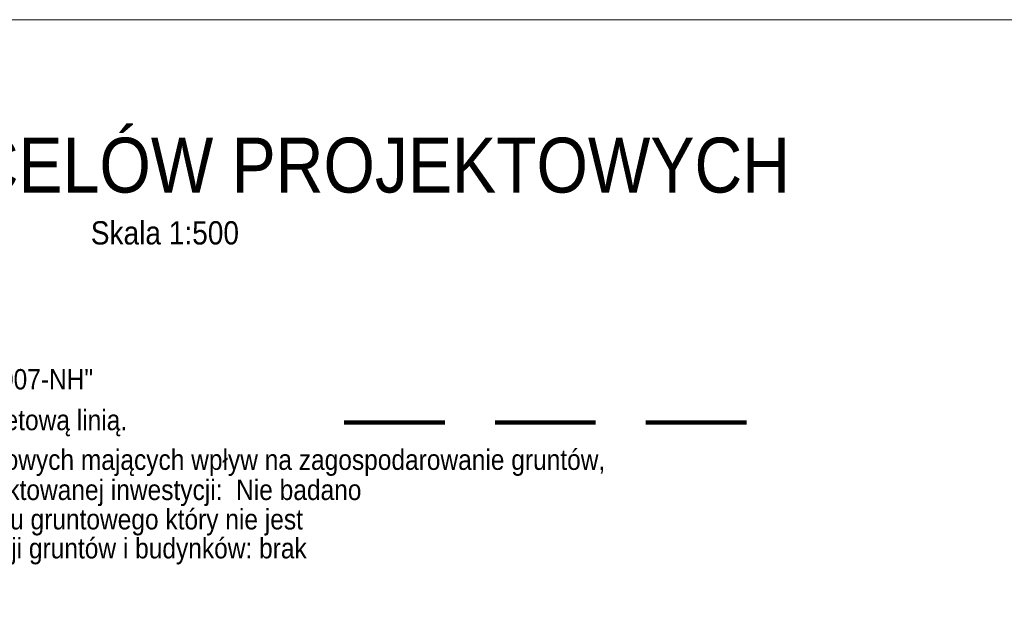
# Model space of a CAD drawing. Extents: x 6439600 to 6443631, y 5654340 to 5654937.
# Tile 19 of 54: x 6440858 to 6440917, y 5654571 to 5654607. Entities that reach past the tile are written whole.
import ezdxf
from ezdxf.enums import TextEntityAlignment as Align

# ---------------------------------------------------------------- set-up
doc = ezdxf.new("R2010")
doc.units = 0
doc.header["$MEASUREMENT"] = 0
doc.linetypes.add('2', pattern=[0.9, 0.6, -0.3])
doc.linetypes.add('PRZER2-1', pattern=[3, 2, -1])
doc.layers.get('0').update_dxf_attribs({"color": 2, "linetype": 'CONTINUOUS', "lineweight": 5})
doc.layers.add('1ramki', color=7, linetype='PRZER2-1', lineweight=18)
doc.layers.add('Warstwa 63', color=7, linetype='CONTINUOUS', lineweight=0)
doc.layers.add('Zakres', color=7, linetype='CONTINUOUS')
doc.styles.add('MapaZas', font='geodezja.shx', dxfattribs={"width": 0.9})

msp = doc.modelspace()

# ---------------------------------------------------------------- linework, layer by layer
at = {"color": 0, "linetype": 'Continuous'}
msp.add_lwpolyline([(6440774.191, 5654606.899), (6440976.424, 5654606.899), (6440976.424, 5654570.427), (6440774.191, 5654570.427)], close=True, dxfattribs=at)
at = {"layer": '1ramki', "color": 0, "linetype": 'Continuous', "lineweight": 13}
msp.add_lwpolyline([(6441061.201, 5654403.694), (6440774.191, 5654403.694), (6440774.191, 5654606.899), (6441061.201, 5654606.899)], close=True, dxfattribs=at)
at = {"layer": 'Zakres', "color": 221, "linetype": '2', "lineweight": 140, "ltscale": 10}
msp.add_line((6440877.867, 5654582.827, -779.926), (6440903.572, 5654582.827, -779.926), dxfattribs=at)

# ---------------------------------------------------------------- texts
at = {"layer": 'Warstwa 63', "color": 0, "linetype": 'Continuous', "lineweight": 30, "style": 'MapaZas', "width": 0.9}
for s, height, p in [('MAPA DO CELÓW PROJEKTOWYCH', 3.27891, (6440836.283, 5654598.211, -507.847)), ('Skala 1:500', 1.39152, (6440862.74, 5654594.165, -507.847))]:
    msp.add_text(s, height=height, dxfattribs=at).set_placement(p, align=Align.MIDDLE_LEFT)
at = {"layer": 'Warstwa 63', "color": 0, "linetype": 'Continuous', "lineweight": 13, "style": 'MapaZas', "width": 0.9}
for s, p in [('1. Układ współrzędnych: "2000/6"', (6440833.893, 5654587.769, -507.847)), ('2. Układ wysokościowy: "PL-EVRF2007-NH"', (6440833.961, 5654585.419, -507.847)), ('3. Obszar aktualizacji oznaczono fioletową linią.', (6440833.938, 5654582.982, -507.847)), ('4. Informacje o służebnościach gruntowych mających wpływ na zagospodarowanie gruntów,', (6440833.779, 5654580.612, -507.847)), (' zlokalizowanych w granicach projektowanej inwestycji:  Nie badano', (6440834.916, 5654578.812, -507.847)), ('5. Oznaczenie i symbol konturu uzytku gruntowego który nie jest ', (6440833.701, 5654577.055, -507.847)), (' ujawniony w bazie danych ewidencji gruntów i budynków: brak', (6440834.82, 5654575.325, -507.847))]:
    msp.add_text(s, height=1.21517, dxfattribs=at).set_placement(p, align=Align.MIDDLE_LEFT)

doc.saveas('drawing.dxf')
